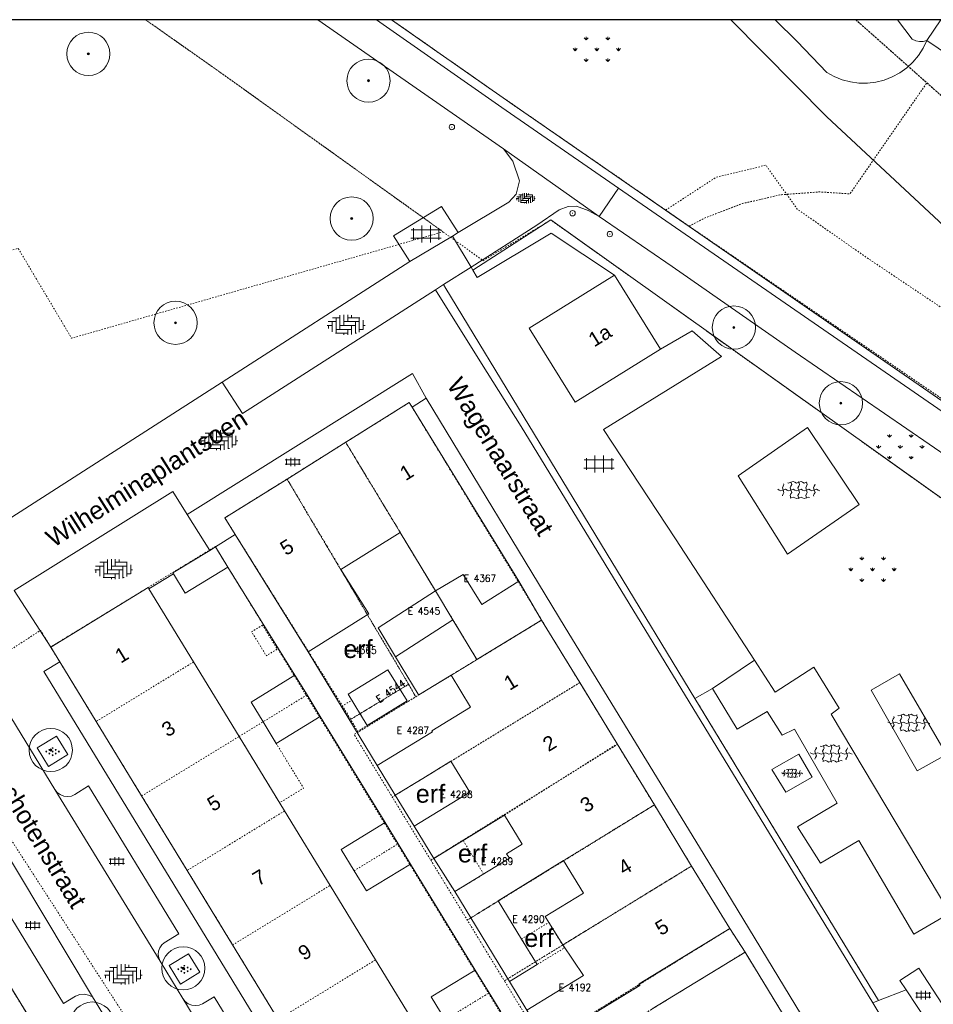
# Model space of a CAD drawing. Header units: metres. Extents: x 148648 to 148948, y 523974 to 524405.
# Tile 23 of 24: x 148852 to 148916, y 524336 to 524405. Entities that reach past the tile are written whole.
import ezdxf
from ezdxf.enums import TextEntityAlignment as Align

# ---------------------------------------------------------------- set-up
doc = ezdxf.new("R2010")
doc.units = ezdxf.units.M
doc.header["$LTSCALE"] = 0.001
doc.header["$MEASUREMENT"] = 0
doc.linetypes.add('DGN Style 2', pattern=[9.752608, 5.851565, -3.901043])
for name, color, linetype, lineweight in [('B-WE-GR-BEPLANTING_CULTUUR_BODEMBEDEKKER-SV', 102, 'Continuous', 0), ('B-WE-GR-BOOM-S-1000', 102, 'Continuous', 0), ('B-WE-GR-GRAS-GV', 3, 'Continuous', 0), ('B-WE-GR-GRAS-SV', 3, 'Continuous', 0), ('B-WE-GR-HAAG-GV', 102, 'Continuous', 13), ('B-WE-GW-WATERGANG_SLOOT-GV', 154, 'Continuous', 0), ('B-WE-IE-TERREINAFSCHEIDING_KUNSTMATIG_MUUR-GV', 20, 'Continuous', 0), ('B-WE-OG-TOPOGRAFIE-SV', 252, 'Continuous', 0), ('B-WE-OG-TOPOGRAFIE_BEBOUWING_GEBOUW-GV', 1, 'Continuous', 13), ('B-WE-OG-TOPOGRAFIE_BEBOUWING_LUIFEL-GV', 20, 'DGN Style 2', 0), ('B-WE-OG-TOPOGRAFIE_BEBOUWING_OVERIG-GV', 41, 'Continuous', 0), ('B-WE-OG-TOPOGRAFIE_BEBOUWING_TUSSENMUUR-GV', 1, 'DGN Style 2', 0), ('B-WE-OG-TOPOGRAFIE_HUISNUMMER-A-1000', 7, 'Continuous', 0), ('B-WE-OG-TOPOGRAFIE_STRAATNAAM-A-1000', 7, 'Continuous', 0), ('B-WE-VH-ONVERHARD-GV', 55, 'DGN Style 2', 0), ('B-WE-VH-VERHARDING_BETONSTRAATSTEEN-GV', 7, 'Continuous', 0), ('B-WE-VH-VERHARDING_GESLOTEN-GV', 252, 'Continuous', 0), ('B-WE-VH-VERHARDING_GESLOTEN-SV', 252, 'Continuous', 0), ('B-WE-VH-VERHARDING_STRAATBAKSTEEN-GV', 252, 'Continuous', 0), ('B-WE-VH-VERHARDING_STRAATBAKSTEEN-SV', 252, 'Continuous', 0), ('B-WE-VH-VERHARDING_TEGEL-GV', 7, 'Continuous', 0), ('B-WE-VH-VERHARDING_TEGEL-SV', 252, 'Continuous', 0), ('B-WE-VW-VERKEERSTEKEN_DRAAGCONSTRUCTIE-S-1000', 7, 'Continuous', 0), ('B-WE-WH-KUNSTWERK_BRUG-GV', 20, 'Continuous', 0), ('BRK_NUMMER_274', 7, 'Continuous', 0), ('BRK_PERCEEL_274', 4, 'Continuous', 0), ('kader_binnenrand', 7, 'Continuous', 30), ('plangrens de Moestuin', 6, 'Continuous', 30)]:
    doc.layers.add(name, color=color, linetype=linetype, lineweight=lineweight)
doc.styles.add('IMGEO_Nummeraanduiding_Huisnummer', font='Arial.ttf', dxfattribs={"height": 3.4})
doc.styles.add('IMGEO_OpenbareRuimte_Weg', font='Arial.ttf', dxfattribs={"height": 4.2})
doc.styles.add('Style-Arial', font='Arial.ttf')
doc.styles.add('Style-STANDARD', font='STANDARD.shx')

# ---------------------------------------------------------------- blocks, each defined once
blk = doc.blocks.new('*U3')
at = {"layer": 'B-WE-GR-BOOM-S-1000', "ltscale": 0.1}
h = blk.add_hatch(color=102, dxfattribs=at)
edge = h.paths.add_edge_path()
edge.add_arc((0, 0), 0.15, 0, 360)
at = {"layer": 'B-WE-GR-BOOM-S-1000', "ltscale": 0.1, "flags": 128}
blk.add_lwpolyline([(0.15, 0, 1), (-0.15, 0, 1)], format="xyb", close=True, dxfattribs=at)
blk = doc.blocks.new('IMGeo-Boom')
at = {"layer": 'B-WE-GR-BOOM-S-1000'}
blk.add_circle((0, 0), 0.3, dxfattribs=at)
at = {"layer": 'B-WE-GR-BOOM-S-1000', "ltscale": 0.1}
blk.add_circle((0, 0), 0.015, dxfattribs=at)
at = {"layer": 'B-WE-GR-BOOM-S-1000', "ltscale": 0.1, "xscale": 0.1, "yscale": 0.1, "zscale": 0.1}
blk.add_blockref('*U3', (0, 0), dxfattribs=at)
blk = doc.blocks.new('IMGeo-Paal')
at = {"layer": 'B-WE-VW-VERKEERSTEKEN_DRAAGCONSTRUCTIE-S-1000'}
for p, q in [((0, -0.005), (0, 0.005)), ((0.005, 0), (-0.005, 0))]:
    blk.add_line(p, q, dxfattribs=at)
blk.add_circle((0, 0), 0.0375, dxfattribs=at)
blk = doc.blocks.new('IMGeo-Bodembedekkers')
at = {"layer": 'B-WE-GR-BEPLANTING_CULTUUR_BODEMBEDEKKER-SV', "ltscale": 0.1}
for p, q in [((-0.087, -0.013), (-0.094, 0)), ((-0.087, -0.013), (-0.079, 0)), ((-0.043, 0.012), (-0.051, 0.025)), ((-0.036, 0.025), (-0.051, 0.025)), ((-0.043, 0.012), (-0.036, 0.025)), ((0, 0.038), (-0.007, 0.05)), ((0.007, 0.05), (-0.007, 0.05)), ((0, -0.013), (-0.007, 0)), ((0.007, 0), (-0.007, 0)), ((0, 0.038), (0.007, 0.05)), ((0, -0.013), (0.007, 0)), ((0.043, 0.012), (0.036, 0.025)), ((0.051, 0.025), (0.036, 0.025)), ((0.043, 0.012), (0.051, 0.025)), ((0.094, 0), (0.079, 0)), ((0.087, -0.013), (0.094, 0)), ((-0.079, 0), (-0.094, 0)), ((-0.043, -0.038), (-0.051, -0.025)), ((-0.036, -0.025), (-0.051, -0.025)), ((-0.043, -0.038), (-0.036, -0.025)), ((0, -0.063), (-0.007, -0.05)), ((0.007, -0.05), (-0.007, -0.05)), ((0, -0.063), (0.007, -0.05)), ((0.043, -0.038), (0.036, -0.025)), ((0.051, -0.025), (0.036, -0.025)), ((0.043, -0.038), (0.051, -0.025)), ((0.087, -0.013), (0.079, 0))]:
    blk.add_line(p, q, dxfattribs=at)
blk = doc.blocks.new('IMGeo-Gras')
at = {"layer": 'B-WE-GR-GRAS-SV', "ltscale": 0.1}
for p, q in [((-0.0753, 0.0653), (-0.0892, 0.0792)), ((-0.0753, 0.0653), (-0.0753, 0.0853)), ((-0.0753, 0.0653), (-0.0612, 0.0794)), ((0.0753, 0.0653), (0.0612, 0.0794)), ((0.0753, 0.0653), (0.0753, 0.0853)), ((0.0753, 0.0653), (0.0894, 0.0794)), ((-0.1506, -0.01), (-0.1647, 0.0041)), ((-0.1506, -0.01), (-0.1506, 0.01)), ((-0.1506, -0.01), (-0.1365, 0.0041)), ((0, -0.01), (-0.0141, 0.0041)), ((0, -0.01), (0, 0.01)), ((0, -0.01), (0.0141, 0.0041)), ((0.1506, -0.01), (0.1365, 0.0041)), ((0.1506, -0.01), (0.1506, 0.01)), ((0.1506, -0.01), (0.1647, 0.0041)), ((-0.0753, -0.0853), (-0.0753, -0.0653)), ((0.0753, -0.0853), (0.0753, -0.0653)), ((-0.0753, -0.0853), (-0.0894, -0.0712)), ((-0.0753, -0.0853), (-0.0612, -0.0712)), ((0.0753, -0.0853), (0.0612, -0.0712)), ((0.0753, -0.0853), (0.0894, -0.0712))]:
    blk.add_line(p, q, dxfattribs=at)
blk = doc.blocks.new('IMGeo-Tegels')
at = {"layer": 'B-WE-VH-VERHARDING_TEGEL-SV'}
for p, q in [((-0.173, 0.05), (0.173, 0.05)), ((-0.145, 0.069), (-0.145, -0.069)), ((-0.048, 0.098), (-0.048, -0.098)), ((0.05, 0.098), (0.05, -0.098)), ((0.147, 0.068), (0.147, -0.068)), ((-0.175, -0.048), (0.175, -0.048))]:
    blk.add_line(p, q, dxfattribs=at)
blk = doc.blocks.new('IMGeo-Kunststof')
at = {"layer": 'B-WE-VH-VERHARDING_GESLOTEN-SV'}
for p, q in [((-0.243, 0.009), (-0.225, 0)), ((-0.225, 0), (-0.207, -0.009)), ((-0.207, -0.009), (-0.18, 0)), ((-0.189, 0.027), (-0.18, 0.045)), ((-0.18, 0), (-0.189, 0.027)), ((-0.18, 0.045), (-0.171, 0.063)), ((-0.18, 0), (-0.153, 0.009)), ((-0.171, -0.027), (-0.18, 0)), ((-0.171, 0.063), (-0.174, 0.072)), ((-0.153, 0.009), (-0.135, 0)), ((-0.135, 0), (-0.117, -0.009)), ((-0.127, 0.086), (-0.117, 0.081)), ((-0.117, 0.081), (-0.09, 0.09)), ((-0.117, -0.009), (-0.09, 0)), ((-0.099, 0.027), (-0.09, 0.045)), ((-0.09, 0), (-0.099, 0.027)), ((-0.09, 0.09), (-0.091, 0.093)), ((-0.09, 0.09), (-0.063, 0.099)), ((-0.081, 0.063), (-0.09, 0.09)), ((-0.09, 0.045), (-0.081, 0.063)), ((-0.09, 0), (-0.063, 0.009)), ((-0.081, -0.027), (-0.09, 0)), ((-0.063, 0.099), (-0.045, 0.09)), ((-0.063, 0.009), (-0.045, 0)), ((-0.045, 0.09), (-0.027, 0.081)), ((-0.045, 0), (-0.027, -0.009)), ((-0.027, 0.081), (0, 0.09)), ((-0.027, -0.009), (0, 0)), ((-0.009, 0.027), (0, 0.045)), ((0, 0), (-0.009, 0.027)), ((0, 0.09), (-0.003, 0.1)), ((0, 0.09), (0.027, 0.099)), ((0.009, 0.063), (0, 0.09)), ((0, 0.045), (0.009, 0.063)), ((0, 0), (0.027, 0.009)), ((0.009, -0.027), (0, 0)), ((0.027, 0.099), (0.045, 0.09)), ((0.027, 0.009), (0.045, 0)), ((0.045, 0.09), (0.063, 0.081)), ((0.045, 0), (0.063, -0.009)), ((0.063, 0.081), (0.09, 0.09)), ((0.063, -0.009), (0.09, 0)), ((0.081, 0.027), (0.09, 0.045)), ((0.09, 0), (0.081, 0.027)), ((0.09, 0.09), (0.089, 0.093)), ((0.09, 0.09), (0.096, 0.092)), ((0.099, 0.063), (0.09, 0.09)), ((0.09, 0.045), (0.099, 0.063)), ((0.09, 0), (0.117, 0.009)), ((0.099, -0.027), (0.09, 0)), ((0.117, 0.009), (0.135, 0)), ((0.135, 0), (0.153, -0.009)), ((0.153, -0.009), (0.18, 0)), ((0.171, 0.027), (0.18, 0.045)), ((0.18, 0), (0.171, 0.027)), ((0.18, 0.045), (0.189, 0.063)), ((0.18, 0), (0.207, 0.009)), ((0.189, -0.027), (0.18, 0)), ((0.189, 0.063), (0.188, 0.066)), ((0.207, 0.009), (0.225, 0)), ((0.225, 0), (0.243, -0.009)), ((-0.189, -0.063), (-0.18, -0.045)), ((-0.188, -0.066), (-0.189, -0.063)), ((-0.18, -0.045), (-0.171, -0.027)), ((-0.099, -0.063), (-0.09, -0.045)), ((-0.09, -0.09), (-0.099, -0.063)), ((-0.097, -0.092), (-0.09, -0.09)), ((-0.09, -0.045), (-0.081, -0.027)), ((-0.09, -0.09), (-0.063, -0.081)), ((-0.089, -0.093), (-0.09, -0.09)), ((-0.063, -0.081), (-0.045, -0.09)), ((-0.045, -0.09), (-0.027, -0.099)), ((-0.027, -0.099), (0, -0.09)), ((-0.009, -0.063), (0, -0.045)), ((0, -0.09), (-0.009, -0.063)), ((0, -0.045), (0.009, -0.027)), ((0, -0.09), (0.027, -0.081)), ((0.003, -0.1), (0, -0.09)), ((0.027, -0.081), (0.045, -0.09)), ((0.045, -0.09), (0.063, -0.099)), ((0.063, -0.099), (0.09, -0.09)), ((0.081, -0.063), (0.09, -0.045)), ((0.09, -0.09), (0.081, -0.063)), ((0.09, -0.045), (0.099, -0.027)), ((0.09, -0.09), (0.117, -0.081)), ((0.091, -0.093), (0.09, -0.09)), ((0.117, -0.081), (0.127, -0.086)), ((0.171, -0.063), (0.18, -0.045)), ((0.174, -0.072), (0.171, -0.063)), ((0.18, -0.045), (0.189, -0.027))]:
    blk.add_line(p, q, dxfattribs=at)
blk = doc.blocks.new('IMGeo-Erf')
at = {"layer": 'B-WE-OG-TOPOGRAFIE-SV', "style": 'Style-Arial'}
blk.add_text('erf', height=0.25, dxfattribs=at).set_placement((-0.027, 0), align=Align.MIDDLE_CENTER)
blk = doc.blocks.new('IMGeo-Klinkers')
at = {"layer": 'B-WE-VH-VERHARDING_STRAATBAKSTEEN-SV'}
for p, q in [((-0.026, 0.116), (-0.026, -0.008)), ((0.019, 0.117), (0.019, 0.037)), ((-0.209, 0.037), (-0.115, 0.037)), ((-0.16, 0.037), (-0.16, -0.08)), ((-0.158, 0.081), (-0.071, 0.081)), ((-0.115, 0.081), (-0.115, -0.097)), ((-0.071, 0.111), (-0.071, -0.053)), ((-0.026, 0.037), (0.153, 0.037)), ((0.019, 0.081), (0.158, 0.081)), ((0.063, 0.112), (0.063, 0.081)), ((0.108, 0.037), (0.108, -0.102)), ((0.153, 0.081), (0.153, -0.084)), ((0.198, 0.052), (0.198, -0.053)), ((-0.219, -0.008), (-0.16, -0.008)), ((-0.205, -0.008), (-0.205, -0.043)), ((-0.122, -0.097), (0.019, -0.097)), ((-0.115, -0.053), (0.063, -0.053)), ((-0.071, -0.008), (0.108, -0.008)), ((-0.026, -0.097), (-0.026, -0.116)), ((0.019, -0.053), (0.019, -0.117)), ((0.063, -0.008), (0.063, -0.112)), ((0.108, -0.097), (0.122, -0.097)), ((0.153, -0.053), (0.196, -0.053)), ((0.198, -0.008), (0.219, -0.008))]:
    blk.add_line(p, q, dxfattribs=at)

msp = doc.modelspace()

# ---------------------------------------------------------------- linework, layer by layer
at = {"layer": 'B-WE-GR-GRAS-GV', "flags": 128}
msp.add_lwpolyline([(148883.839, 524387.339), (148889.25, 524390.832), (148933.52, 524359.291), (148935.695, 524354.677), (148939.349, 524309.916)], dxfattribs=at)
at = {"layer": 'B-WE-GR-HAAG-GV', "flags": 128}
for points in [[(148881.803, 524386.344), (148881.234, 524385.986)], [(148881.234, 524385.986), (148884.448, 524380.868), (148887.193, 524376.498), (148911.604, 524336.484)], [(148881.963, 524386.061), (148881.803, 524386.344)], [(148899.251, 524357.62), (148881.963, 524386.061)], [(148912.005, 524336.639), (148899.251, 524357.62)], [(148911.604, 524336.484), (148912.005, 524336.639)]]:
    msp.add_lwpolyline(points, dxfattribs=at)
at = {"layer": 'B-WE-GW-WATERGANG_SLOOT-GV', "flags": 128}
msp.add_lwpolyline([(148913.333, 524404.733), (148914.35, 524403.384), (148914.585, 524403.276), (148914.839, 524403.222), (148915.098, 524403.225), (148915.35, 524403.284)], dxfattribs=at)
at = {"layer": 'B-WE-IE-TERREINAFSCHEIDING_KUNSTMATIG_MUUR-GV', "flags": 128}
for points in [[(148877.135, 524404.733), (148885.841, 524398.646), (148893.957, 524393.033)], [(148897.223, 524391.515), (148886.183, 524399.139), (148878.182, 524404.733)], [(148893.957, 524393.033), (148938, 524362.653), (148938.843, 524362.061), (148939.525, 524361.28), (148939.993, 524360.49), (148940.392, 524359.119), (148942.229, 524334.434), (148945.394, 524294.958), (148947.704, 524269.087), (148947.79, 524267.951)], [(148941.16, 524356.884), (148940.986, 524359.226), (148940.548, 524360.73), (148940.013, 524361.633), (148939.247, 524362.51), (148938.339, 524363.149), (148897.223, 524391.515)]]:
    msp.add_lwpolyline(points, dxfattribs=at)
at = {"layer": 'B-WE-OG-TOPOGRAFIE_BEBOUWING_GEBOUW-GV', "flags": 128}
for points in [[(148893.675, 524387.005), (148887.736, 524383.308), (148890.931, 524378.175), (148896.87, 524381.872)], [(148896.87, 524381.872), (148893.675, 524387.005)], [(148879.615, 524377.836), (148879.42, 524378.155), (148875.007, 524375.395)], [(148887.018, 524365.745), (148879.615, 524377.836)], [(148875.007, 524375.395), (148870.932, 524372.847)], [(148870.932, 524372.847), (148866.62, 524370.15), (148867.338, 524368.995)], [(148867.338, 524368.995), (148872.397, 524360.856)], [(148874.68, 524366.566), (148878.794, 524369.139)], [(148878.794, 524369.139), (148881.253, 524365.076)], [(148865.96, 524368.139), (148865.561, 524367.895)], [(148866.823, 524366.729), (148865.96, 524368.139)], [(148865.561, 524367.895), (148863.002, 524366.329), (148863.045, 524366.258)], [(148863.045, 524366.258), (148863.865, 524364.919), (148866.823, 524366.729)], [(148872.397, 524360.856), (148876.605, 524363.487), (148874.68, 524366.566)], [(148881.253, 524365.076), (148883.157, 524366.224), (148884.458, 524364.143), (148887.018, 524365.745)], [(148861.345, 524365.222), (148861.288, 524365.316), (148854.522, 524361.184)], [(148864.446, 524360.145), (148861.345, 524365.222)], [(148882.457, 524363.06), (148878.455, 524360.505)], [(148884.119, 524360.311), (148882.457, 524363.06)], [(148888.611, 524363.051), (148884.119, 524360.311)], [(148891.26, 524358.709), (148888.611, 524363.051)], [(148854.522, 524361.184), (148855.151, 524360.154)], [(148878.455, 524360.505), (148880.037, 524357.916), (148880.075, 524357.853), (148882.328, 524359.219)], [(148855.151, 524360.154), (148857.68, 524356.013)], [(148867.605, 524354.973), (148864.446, 524360.145)], [(148871.485, 524359.219), (148868.433, 524357.353), (148869.267, 524355.988)], [(148872.32, 524357.853), (148871.485, 524359.219)], [(148877.934, 524359.6), (148875.173, 524357.912), (148876.5, 524355.742), (148879.272, 524357.446), (148877.934, 524359.6)], [(148882.328, 524359.219), (148883.677, 524357.007), (148880.981, 524355.363), (148881.025, 524355.29), (148877.193, 524352.953)], [(148893.852, 524354.46), (148891.26, 524358.709)], [(148873.233, 524356.36), (148872.32, 524357.853)], [(148869.267, 524355.988), (148870.181, 524354.494), (148873.233, 524356.36)], [(148857.68, 524356.013), (148860.839, 524350.841)], [(148870.763, 524349.802), (148867.605, 524354.973)], [(148896.439, 524350.22), (148893.852, 524354.46)], [(148877.193, 524352.953), (148878.45, 524350.893)], [(148878.45, 524350.893), (148880.364, 524352.061), (148882.31, 524353.248)], [(148882.31, 524353.248), (148883.616, 524351.112), (148879.756, 524348.751)], [(148860.839, 524350.841), (148863.997, 524345.67)], [(148899.026, 524345.979), (148896.439, 524350.22)], [(148873.921, 524344.631), (148870.763, 524349.802)], [(148877.737, 524348.996), (148874.685, 524347.129), (148875.59, 524345.65)], [(148878.643, 524347.515), (148877.737, 524348.996)], [(148881.123, 524346.511), (148886.039, 524349.51)], [(148886.039, 524349.51), (148887.267, 524347.497), (148886.179, 524346.833), (148886.372, 524346.516), (148882.575, 524344.2)], [(148879.756, 524348.751), (148881.123, 524346.511)], [(148879.498, 524346.117), (148878.643, 524347.515)], [(148875.59, 524345.65), (148876.446, 524344.25), (148879.498, 524346.117)], [(148885.596, 524343.556), (148890.126, 524346.368)], [(148890.126, 524346.368), (148891.511, 524344.106), (148888.855, 524342.482), (148889.11, 524342.064), (148890.08, 524340.506)], [(148893.62, 524269.381), (148866.484, 524313.665), (148867.267, 524314.144), (148864.76, 524318.235), (148863.91, 524317.714), (148846.846, 524345.562)], [(148863.997, 524345.67), (148867.155, 524340.499)], [(148901.675, 524341.637), (148899.026, 524345.979)], [(148877.079, 524339.46), (148873.921, 524344.631)], [(148882.575, 524344.2), (148883.69, 524342.373)], [(148886.377, 524337.969), (148888.296, 524339.14), (148887.216, 524340.907), (148885.596, 524343.556)], [(148883.69, 524342.373), (148886.377, 524337.969)], [(148887.579, 524335.974), (148888.95, 524333.728), (148895.442, 524337.689), (148895.377, 524337.795), (148901.675, 524341.637)], [(148867.155, 524340.499), (148870.313, 524335.328)], [(148890.08, 524340.506), (148891.53, 524338.384), (148887.579, 524335.974)], [(148902.736, 524339.998), (148896.293, 524336.059)], [(148905.346, 524335.73), (148902.736, 524339.998)], [(148880.238, 524334.288), (148877.079, 524339.46)], [(148883.998, 524338.758), (148880.946, 524336.892), (148881.913, 524335.311)], [(148884.966, 524337.175), (148883.998, 524338.758)], [(148885.772, 524335.856), (148884.966, 524337.175)]]:
    msp.add_lwpolyline(points, dxfattribs=at)
at = {"layer": 'B-WE-OG-TOPOGRAFIE_BEBOUWING_LUIFEL-GV', "flags": 128}
for points in [[(148869.229, 524362.705), (148868.474, 524362.241), (148869.498, 524360.576), (148870.253, 524361.04), (148869.229, 524362.705)], [(148874.764, 524357.085), (148875.834, 524355.335), (148876.5, 524355.742), (148875.43, 524357.492), (148874.764, 524357.085)], [(148870.181, 524354.494), (148869.267, 524355.988), (148867.605, 524354.973), (148870.416, 524350.37), (148872.079, 524351.386), (148870.181, 524354.494)], [(148884.584, 524345.425), (148883.163, 524347.755), (148881.123, 524346.511), (148882.575, 524344.2), (148884.584, 524345.425)], [(148890.191, 524340.296), (148889.11, 524342.064), (148887.216, 524340.907), (148888.296, 524339.14), (148890.191, 524340.296)]]:
    msp.add_lwpolyline(points, dxfattribs=at)
at = {"layer": 'B-WE-OG-TOPOGRAFIE_BEBOUWING_OVERIG-GV', "flags": 128}
for points in [[(148888.611, 524363.051), (148887.018, 524365.745)], [(148881.253, 524365.076), (148877.251, 524362.521), (148878.455, 524360.505)], [(148882.457, 524363.06), (148881.253, 524365.076)]]:
    msp.add_lwpolyline(points, dxfattribs=at)
at = {"layer": 'B-WE-OG-TOPOGRAFIE_BEBOUWING_TUSSENMUUR-GV', "flags": 128}
for points in [[(148875.007, 524375.395), (148878.794, 524369.139)], [(148874.68, 524366.566), (148870.932, 524372.847)], [(148864.446, 524360.145), (148857.68, 524356.013)], [(148884.119, 524360.311), (148882.328, 524359.219)], [(148882.31, 524353.248), (148884.975, 524354.874), (148891.26, 524358.709)], [(148872.32, 524357.853), (148869.267, 524355.988)], [(148860.839, 524350.841), (148867.605, 524354.973)], [(148886.039, 524349.51), (148893.852, 524354.46)], [(148890.126, 524346.368), (148896.439, 524350.22)], [(148870.763, 524349.802), (148863.997, 524345.67)], [(148875.59, 524345.65), (148878.643, 524347.515)], [(148890.08, 524340.506), (148899.026, 524345.979)], [(148867.155, 524340.499), (148873.921, 524344.631)], [(148883.69, 524342.373), (148885.596, 524343.556)], [(148870.313, 524335.328), (148877.079, 524339.46)], [(148881.913, 524335.311), (148884.966, 524337.175)]]:
    msp.add_lwpolyline(points, dxfattribs=at)
at = {"layer": 'B-WE-VH-ONVERHARD-GV', "flags": 128}
for points in [[(148897.223, 524391.515), (148900.745, 524393.806), (148904.179, 524394.631), (148906.365, 524391.581), (148911.184, 524388.217), (148917.23, 524384.168), (148922.175, 524381.04), (148933.269, 524375.304)], [(148899.251, 524357.62), (148912.005, 524336.639)]]:
    msp.add_lwpolyline(points, dxfattribs=at)
at = {"layer": 'B-WE-VH-VERHARDING_BETONSTRAATSTEEN-GV', "flags": 128}
for points in [[(148933.269, 524375.304), (148929.039, 524380.284), (148918.231, 524388.854), (148908.414, 524397.995), (148901.757, 524404.733)], [(148904.826, 524404.733), (148906.356, 524403.208), (148908.414, 524401.075), (148908.932, 524400.784), (148909.482, 524400.561), (148910.056, 524400.408), (148910.645, 524400.329), (148911.238, 524400.325), (148911.828, 524400.396), (148912.404, 524400.54), (148912.958, 524400.756), (148913.479, 524401.039), (148913.961, 524401.386), (148914.396, 524401.791), (148914.776, 524402.247), (148915.096, 524402.747), (148915.35, 524403.284)], [(148915.35, 524403.284), (148917.791, 524401.635)]]:
    msp.add_lwpolyline(points, dxfattribs=at)
at = {"layer": 'B-WE-VH-VERHARDING_GESLOTEN-GV', "flags": 128}
for points in [[(148905.682, 524367.62), (148910.671, 524371.085), (148907.069, 524376.414), (148902.25, 524373.067), (148905.682, 524367.62)], [(148903.394, 524360.263), (148904.825, 524358.052), (148907.504, 524359.786), (148909.264, 524356.938), (148908.706, 524356.527), (148916.947, 524342.702), (148914.461, 524341.257), (148910.646, 524347.757), (148907.967, 524346.172), (148906.376, 524348.703), (148909.127, 524350.345), (148906.181, 524355.47), (148905.315, 524355.074), (148904.273, 524356.71), (148902.192, 524355.483), (148900.482, 524358.315)], [(148911.485, 524358.189), (148914.696, 524352.594), (148916.732, 524353.731), (148913.466, 524359.327), (148911.485, 524358.189)], [(148907.392, 524352.147), (148906.472, 524353.737), (148904.608, 524352.679), (148905.573, 524351.099), (148907.392, 524352.147)]]:
    msp.add_lwpolyline(points, dxfattribs=at)
at = {"layer": 'B-WE-VH-VERHARDING_STRAATBAKSTEEN-GV'}
msp.add_line((148885.962, 524395.776), (148873.061, 524404.733), dxfattribs=at)
at = {"layer": 'B-WE-VH-VERHARDING_STRAATBAKSTEEN-GV', "flags": 128}
for points in [[(148882.821, 524389.956), (148886.329, 524392.062), (148886.839, 524392.61), (148887.079, 524393.549), (148886.606, 524394.921), (148885.962, 524395.776)], [(148892.6, 524391.071), (148885.962, 524395.776)], [(148893.957, 524393.033), (148892.6, 524391.071)], [(148892.6, 524391.071), (148891.837, 524391.483), (148891.027, 524391.796), (148890.454, 524391.773), (148889.832, 524391.533), (148888.273, 524390.48), (148883.727, 524387.547)], [(148943.31, 524296.158), (148942.767, 524303.302), (148940.152, 524333.882), (148938.343, 524355.646), (148937.89, 524358.706), (148937.548, 524359.385), (148937.129, 524360.047), (148936.433, 524360.663), (148924.82, 524368.882), (148906.216, 524381.662), (148897.676, 524387.603), (148892.6, 524391.071)], [(148882.423, 524389.716), (148882.821, 524389.956)], [(148883.727, 524387.547), (148882.423, 524389.716)], [(148866.427, 524379.578), (148879.465, 524387.938)], [(148883.727, 524387.547), (148881.803, 524386.344)], [(148881.234, 524385.986), (148867.83, 524377.391), (148866.427, 524379.578)], [(148864.005, 524370.381), (148879.651, 524380.165), (148880.596, 524378.45)], [(148849.606, 524368.792), (148866.427, 524379.578)], [(148880.596, 524378.45), (148890.245, 524362.547), (148899.828, 524346.863), (148911.85, 524327.091), (148920.094, 524313.6), (148926.797, 524302.718), (148931.885, 524294.34), (148934.765, 524289.743), (148936.646, 524281.258)], [(148851.992, 524365.099), (148863.001, 524371.985), (148864.005, 524370.381)], [(148863.045, 524366.258), (148861.345, 524365.222)], [(148919.175, 524255.366), (148918.165, 524254.744), (148904.198, 524277.403), (148887.82, 524304.13), (148869.091, 524334.843), (148854.052, 524359.495), (148855.151, 524360.154)], [(148854.808, 524351.292), (148851.095, 524357.37)], [(148854.808, 524351.292), (148862.116, 524339.385)], [(148857.424, 524336.887), (148850.509, 524348.412), (148850.326, 524348.309)], [(148863.709, 524336.778), (148862.116, 524339.385)], [(148859.128, 524334.107), (148857.424, 524336.887)], [(148871.576, 524323.82), (148863.709, 524336.778)], [(148911.604, 524336.484), (148914.706, 524331.288)]]:
    msp.add_lwpolyline(points, dxfattribs=at)
at = {"layer": 'B-WE-VH-VERHARDING_TEGEL-GV', "flags": 128}
for points in [[(148879.465, 524387.938), (148878.318, 524389.731), (148881.653, 524391.772), (148882.821, 524389.956)], [(148883.839, 524387.339), (148884.141, 524386.833), (148889.279, 524389.912), (148893.675, 524387.005)], [(148882.423, 524389.716), (148879.465, 524387.938)], [(148883.727, 524387.547), (148883.839, 524387.339)], [(148899.251, 524357.62), (148881.963, 524386.061)], [(148896.87, 524381.872), (148899.064, 524383.122), (148901.101, 524381.343), (148892.918, 524376.279), (148897.909, 524368.684), (148903.394, 524360.263)], [(148879.615, 524377.836), (148880.596, 524378.45)], [(148865.561, 524367.895), (148864.005, 524370.381)], [(148865.96, 524368.139), (148867.338, 524368.995)], [(148871.485, 524359.219), (148866.823, 524366.729)], [(148851.992, 524365.099), (148854.522, 524361.184)], [(148872.397, 524360.856), (148877.193, 524352.953)], [(148903.394, 524360.263), (148900.482, 524358.315)], [(148900.482, 524358.315), (148899.251, 524357.62)], [(148877.737, 524348.996), (148873.233, 524356.36)], [(148854.936, 524354.994), (148853.589, 524354.173), (148854.37, 524352.892), (148855.717, 524353.712), (148854.936, 524354.994)], [(148862.116, 524339.385), (148862.027, 524339.605), (148861.994, 524339.841), (148862.018, 524340.077), (148862.098, 524340.3), (148862.23, 524340.498), (148862.406, 524340.658), (148863.414, 524341.274), (148857.137, 524351.551), (148856.207, 524350.938), (148855.962, 524350.84), (148855.7, 524350.806), (148855.437, 524350.838), (148855.191, 524350.934), (148854.977, 524351.089), (148854.808, 524351.292)], [(148878.45, 524350.893), (148879.756, 524348.751)], [(148850.326, 524348.309), (148850.352, 524348.052), (148850.316, 524347.797), (148850.221, 524347.557), (148850.072, 524347.346), (148849.878, 524347.176), (148849.118, 524346.7), (148855.407, 524336.436), (148856.25, 524336.953), (148856.54, 524337.052), (148856.846, 524337.074), (148857.147, 524337.018), (148857.424, 524336.887)], [(148883.998, 524338.758), (148879.498, 524346.117)], [(148881.123, 524346.511), (148882.575, 524344.2)], [(148902.736, 524339.998), (148901.675, 524341.637)], [(148863.527, 524337.784), (148864.873, 524338.605), (148864.093, 524339.886), (148862.746, 524339.066), (148863.527, 524337.784)], [(148913.918, 524337.38), (148913.481, 524338.036), (148914.815, 524338.898), (148916.741, 524335.899), (148915.455, 524335.071)], [(148886.377, 524337.969), (148887.579, 524335.974)], [(148912.005, 524336.639), (148913.918, 524337.38)], [(148913.918, 524337.38), (148915.455, 524335.071)], [(148863.709, 524336.778), (148863.87, 524336.578), (148864.075, 524336.423), (148864.313, 524336.325), (148864.567, 524336.289), (148864.822, 524336.317), (148865.063, 524336.407), (148865.876, 524336.904), (148872.805, 524325.559), (148871.844, 524324.972), (148871.669, 524324.788), (148871.549, 524324.564), (148871.491, 524324.316), (148871.5, 524324.063), (148871.576, 524323.82)]]:
    msp.add_lwpolyline(points, dxfattribs=at)
at = {"layer": 'B-WE-WH-KUNSTWERK_BRUG-GV', "flags": 128}
msp.add_lwpolyline([(148916.329, 524404.733), (148915.35, 524403.284), (148917.791, 524401.635), (148919.883, 524404.733)], dxfattribs=at)
at = {"layer": 'BRK_PERCEEL_274', "linetype": 'DGN Style 2', "lineweight": 0, "flags": 128}
for points in [[(148888.611, 524363.051), (148879.42, 524378.155), (148875.007, 524375.395), (148884.119, 524360.311)], [(148879.869, 524357.728), (148884.119, 524360.311), (148875.007, 524375.395), (148870.932, 524372.847), (148879.377, 524358.598)], [(148879.377, 524358.598), (148870.932, 524372.847), (148866.62, 524370.15), (148875.361, 524356.167)], [(148939.557, 524247.856), (148939.252, 524248.358), (148865.948, 524368.162), (148854.522, 524361.184), (148919.175, 524255.366), (148920.14, 524255.954), (148930.599, 524238.829), (148939.545, 524244.369), (148941.128, 524245.3), (148939.595, 524247.795)], [(148891.26, 524358.709), (148888.611, 524363.051), (148884.119, 524360.311), (148879.869, 524357.728), (148875.864, 524355.279), (148875.592, 524355.11), (148878.242, 524350.766)], [(148901.047, 524269.023), (148901.513, 524268.279), (148923.167, 524233.684), (148930.599, 524238.829), (148920.14, 524255.954), (148919.175, 524255.366), (148854.522, 524361.184), (148853.818, 524362.336), (148845.739, 524357.147), (148884.349, 524297.362), (148883.502, 524296.818)], [(148879.377, 524358.598), (148875.361, 524356.167), (148875.864, 524355.279), (148879.869, 524357.728)], [(148891.26, 524358.709), (148878.242, 524350.766), (148880.916, 524346.384), (148893.875, 524354.423)], [(148880.916, 524346.384), (148883.452, 524342.226), (148896.439, 524350.22), (148893.875, 524354.423)], [(148886.024, 524338.01), (148899.026, 524345.979), (148896.439, 524350.22), (148883.452, 524342.226)], [(148850.013, 524308.786), (148863.91, 524317.714), (148846.271, 524346.499), (148832.474, 524337.49)], [(148901.675, 524341.637), (148899.026, 524345.979), (148886.024, 524338.01), (148888.714, 524333.631)], [(148902.736, 524339.998), (148901.675, 524341.637), (148888.714, 524333.631), (148889.725, 524332.044)], [(148905.346, 524335.73), (148902.736, 524339.998), (148889.725, 524332.044), (148892.33, 524327.784)]]:
    msp.add_lwpolyline(points, close=True, dxfattribs=at)
at = {"layer": 'kader_binnenrand', "flags": 128}
msp.add_lwpolyline([(148947.79, 523974.233), (148947.79, 524404.733), (148647.79, 524404.733), (148647.79, 523974.233)], close=True, dxfattribs=at)
at = {"layer": 'plangrens de Moestuin', "linetype": 'DGN Style 2', "lineweight": 0, "flags": 128}
for points in [[(148861.099, 524404.733), (148764.685, 524404.733), (148767.221, 524402.679), (148774.064, 524396.829), (148778.62, 524390.406), (148783.145, 524383.98), (148784.874, 524378.951), (148793.662, 524353.443), (148843.696, 524368.041), (148841.068, 524378.505), (148816.699, 524371.508), (148813.438, 524377.038), (148852.263, 524388.861), (148855.973, 524382.622), (148881.759, 524390.007), (148866.093, 524401.223)], [(148947.79, 524115.208), (148947.79, 524267.519), (148945.703, 524294.314), (148941.101, 524353.409), (148940.177, 524359.792), (148939.809, 524361.231), (148938.129, 524363.133), (148935.011, 524365.723), (148898.841, 524390.398), (148886.183, 524399.139), (148878.182, 524404.733), (148861.099, 524404.733), (148866.093, 524401.223), (148881.759, 524390.007), (148884.557, 524388.004), (148889.25, 524390.832), (148933.52, 524359.291), (148935.695, 524354.677), (148940.489, 524295.943), (148936.051, 524293.281), (148938.111, 524266.845), (148939.595, 524247.795), (148941.128, 524245.3), (148939.545, 524244.369), (148943.697, 524191.288), (148943.752, 524181.259), (148942.959, 524170.512), (148942.405, 524163.132), (148942.665, 524158.726), (148942.185, 524152.444), (148934.752, 524105.502), (148932.949, 524105.689), (148931.562, 524098.293), (148930.334, 524091.94), (148929.414, 524087.239), (148928.433, 524082.246), (148927.507, 524077.255), (148926.679, 524072.651), (148925.667, 524067.595), (148924.783, 524063.006), (148923.608, 524056.822), (148925.411, 524056.415), (148935.771, 524054.106)], [(148910.417, 524404.733), (148878.182, 524404.733), (148886.183, 524399.139), (148898.841, 524390.398), (148899.966, 524390.974), (148902.54, 524391.966), (148905.174, 524392.577), (148907.909, 524392.777), (148910.021, 524392.642), (148915.36, 524400.349)], [(148910.417, 524404.733), (148915.36, 524400.349), (148947.79, 524371.587), (148947.79, 524404.733)], [(148947.79, 524371.587), (148915.36, 524400.349), (148910.021, 524392.642), (148907.909, 524392.777), (148905.174, 524392.577), (148902.54, 524391.966), (148899.966, 524390.974), (148898.841, 524390.398), (148935.011, 524365.723), (148938.129, 524363.133), (148939.809, 524361.231), (148940.177, 524359.792), (148941.101, 524353.409), (148945.703, 524294.314), (148947.79, 524267.519)]]:
    msp.add_lwpolyline(points, close=True, dxfattribs=at)

# ---------------------------------------------------------------- block references
at = {"layer": 'B-WE-GR-BEPLANTING_CULTUUR_BODEMBEDEKKER-SV', "xscale": 5, "yscale": 5, "zscale": 10}
for p in [(148854.653, 524353.943), (148863.81, 524338.835)]:
    msp.add_blockref('IMGeo-Bodembedekkers', p, dxfattribs=at)
at = {"layer": 'B-WE-GR-BOOM-S-1000', "xscale": 5, "yscale": 5, "zscale": 10}
for p in [(148857.14, 524402.36), (148876.59, 524400.5), (148875.42, 524390.93), (148863.19, 524383.69), (148901.96, 524383.36), (148909.39, 524378.11), (148854.53, 524354.03), (148863.73, 524338.88), (148857.4, 524335.04)]:
    msp.add_blockref('IMGeo-Boom', p, dxfattribs=at)
at = {"layer": 'B-WE-GR-GRAS-SV', "xscale": 10, "yscale": 10, "zscale": 10}
for p in [(148892.449, 524402.682), (148913.519, 524375.094), (148911.594, 524366.582)]:
    msp.add_blockref('IMGeo-Gras', p, dxfattribs=at)
at = {"layer": 'B-WE-OG-TOPOGRAFIE-SV', "xscale": 5, "yscale": 5, "zscale": 10}
for p in [(148876.002, 524361.046), (148881.028, 524351), (148883.951, 524346.855), (148888.563, 524340.986)]:
    msp.add_blockref('IMGeo-Erf', p, dxfattribs=at)
at = {"layer": 'B-WE-VH-VERHARDING_GESLOTEN-SV', "zscale": 10}
for p, xscale, yscale in [((148906.46, 524372.076), 6, 6), ((148914.109, 524355.922), 6, 6), ((148908.715, 524353.788), 6, 6), ((148906.001, 524352.418), 3, 3)]:
    msp.add_blockref('IMGeo-Kunststof', p, dxfattribs=dict(at, xscale=xscale, yscale=yscale))
at = {"layer": 'B-WE-VH-VERHARDING_STRAATBAKSTEEN-SV', "zscale": 10}
for p, xscale, yscale in [((148887.511, 524392.333), 3, 3), ((148875.034, 524383.553), 6, 6), ((148866.196, 524375.542), 6, 6), ((148858.893, 524366.584), 6, 6), ((148859.569, 524338.459), 6, 6)]:
    msp.add_blockref('IMGeo-Klinkers', p, dxfattribs=dict(at, xscale=xscale, yscale=yscale))
at = {"layer": 'B-WE-VH-VERHARDING_TEGEL-SV', "zscale": 10}
for p, xscale, yscale in [((148880.587, 524389.855), 6, 6), ((148871.332, 524374.03), 3, 3), ((148892.598, 524373.889), 6, 6), ((148859.111, 524346.3), 3, 3), ((148853.271, 524341.865), 3, 3), ((148915.111, 524337.012), 3, 3)]:
    msp.add_blockref('IMGeo-Tegels', p, dxfattribs=dict(at, xscale=xscale, yscale=yscale))
at = {"layer": 'B-WE-VW-VERKEERSTEKEN_DRAAGCONSTRUCTIE-S-1000', "xscale": 5, "yscale": 5, "zscale": 10}
for p in [(148882.38, 524397.28), (148890.758, 524391.3), (148893.347, 524389.849)]:
    msp.add_blockref('IMGeo-Paal', p, dxfattribs=at)

# ---------------------------------------------------------------- texts
at = {"layer": 'B-WE-OG-TOPOGRAFIE_HUISNUMMER-A-1000', "color": 7, "style": 'IMGEO_Nummeraanduiding_Huisnummer'}
for s, rotation, p in [('1a', 31.9, (148892.656, 524382.809)), ('1', 32, (148879.232, 524373.319)), ('5', 32, (148870.92, 524368.121)), ('1', 31.4, (148859.452, 524360.645)), ('1', 31.4, (148886.458, 524358.759)), ('3', 31.4, (148862.693, 524355.524)), ('2', 31.4, (148889.156, 524354.51)), ('5', 31.4, (148865.855, 524350.354)), ('3', 31.4, (148891.751, 524350.269)), ('4', 31.4, (148894.393, 524345.934)), ('7', 31.4, (148869.01, 524345.181)), ('5', 31.4, (148896.959, 524341.739)), ('9', 31.4, (148872.169, 524340.011))]:
    msp.add_text(s, height=1, rotation=rotation, dxfattribs=at).set_placement(p, align=Align.MIDDLE_CENTER)
at = {"layer": 'B-WE-OG-TOPOGRAFIE_STRAATNAAM-A-1000', "color": 7, "style": 'IMGEO_OpenbareRuimte_Weg'}
for s, rotation, p in [('Wagenaarstraat', 301.33721, (148885.752, 524374.412)), ('Wilhelminaplantsoen', 32.41845, (148861.177, 524372.899)), ('van Linschotenstraat', 301.30743, (148852.37, 524350.126))]:
    msp.add_text(s, height=1.25, rotation=rotation, dxfattribs=at).set_placement(p, align=Align.MIDDLE_CENTER)
at = {"layer": 'BRK_NUMMER_274', "color": 7, "linetype": 'Continuous', "lineweight": 0, "style": 'Style-STANDARD'}
for s, p in [('E 4367', (148883.206, 524365.705)), ('E 4545', (148879.323, 524363.433)), ('E 4365', (148874.914, 524360.712)), ('E 4287', (148878.552, 524355.147)), ('E 4288', (148881.576, 524350.702)), ('E 4289', (148884.397, 524346.06)), ('E 4290', (148886.572, 524342.047)), ('E 4192', (148889.803, 524337.301))]:
    msp.add_text(s, height=0.5, dxfattribs=at).set_placement(p)
msp.add_text('E 4544', height=0.5, rotation=34.257, dxfattribs=at).set_placement((148877.35, 524357.284))

doc.saveas('drawing.dxf')
